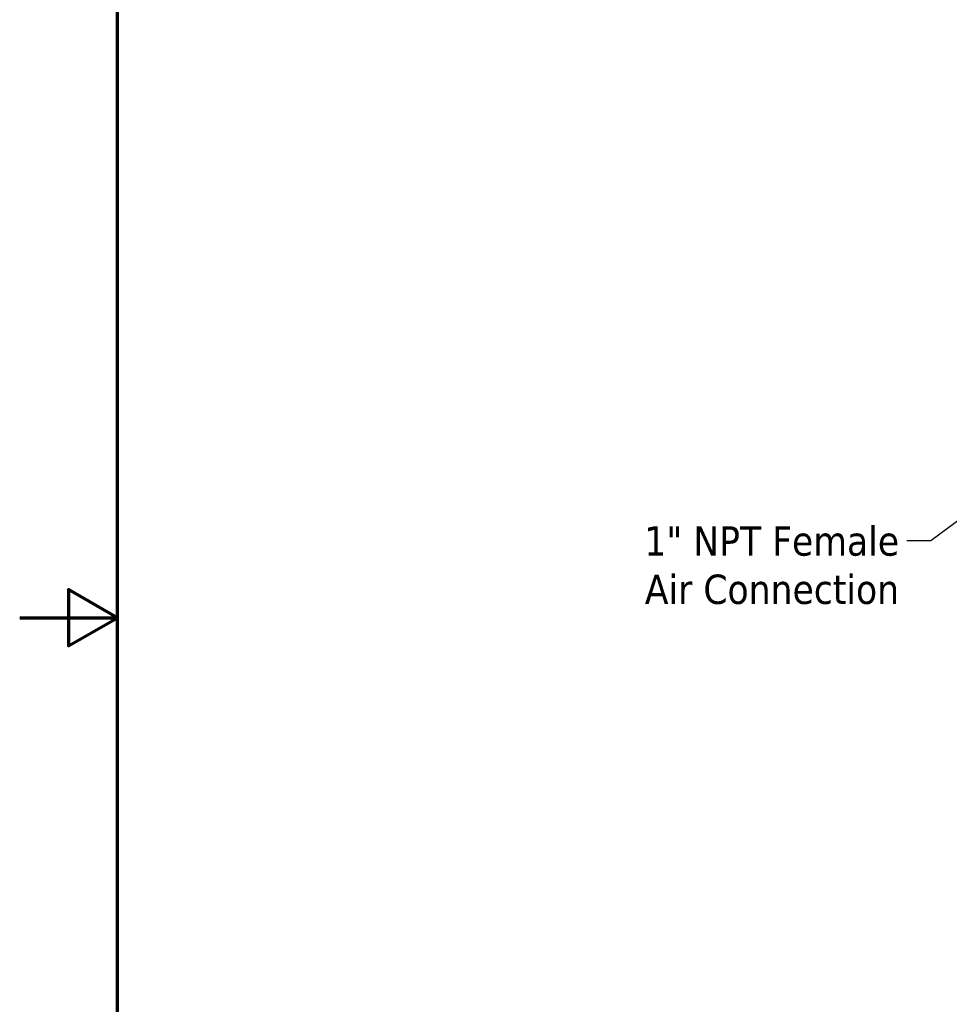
# Model space of a CAD drawing. Header units: inches. Extents: x 1 to 226, y 4 to 143.
# Tile 36 of 80: x 1 to 26, y 63 to 90. Entities that reach past the tile are written whole.
import ezdxf

# ---------------------------------------------------------------- set-up
doc = ezdxf.new("R2010")
doc.units = ezdxf.units.IN
doc.header["$LTSCALE"] = 6.666667
doc.header["$MEASUREMENT"] = 0
doc.layers.add('Border (ANSI)', color=7, linetype='Continuous', lineweight=70)
doc.layers.add('Symbol (ANSI)', color=7, linetype='Continuous', lineweight=25)
doc.styles.add('Note Text (ANSI)', font='tahoma.ttf')
doc.dimstyles.new('Default (ANSI)$7', dxfattribs={"dimscale": 6.666667, "dimtxt": 0.12, "dimasz": 0.098425, "dimexe": 0.125, "dimexo": 0.0625, "dimgap": 0.031496, "dimtad": 0, "dimtih": 1, "dimtoh": 1, "dimrnd": 1e-08, "dimzin": 4, "dimdsep": 46, "dimtxsty": 'Note Text (ANSI)', "dimcen": 0.09, "dimdle": 0.393701, "dimclrd": 256, "dimclre": 256, "dimclrt": 256, "dimadec": 0, "dimazin": 1, "dimtfac": 1, "dimtofl": 0, "dimtmove": 0, "dimatfit": 3, "dimfxl": 1, "dimtolj": 1, "dimtzin": 4, "dimlwd": -1, "dimlwe": -1, "dimarcsym": 0})

# ---------------------------------------------------------------- blocks, each defined once
blk = doc.blocks.new('Borders Default Border')
at = {"layer": 'Border (ANSI)', "flags": 128}
for points in [[(0.5, 1), (0.5, 21), (33.5, 21), (33.5, 1), (0.5, 1)], [(0.1, 11), (0.5, 11), (0.3, 11.1155), (0.3, 10.8845), (0.5, 11)]]:
    blk.add_lwpolyline(points, dxfattribs=at)

msp = doc.modelspace()

# ---------------------------------------------------------------- block references
at = {"xscale": 6.666666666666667, "yscale": 6.666666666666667, "zscale": 6.666666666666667}
msp.add_blockref('Borders Default Border', (0, 0), dxfattribs=at)

# ---------------------------------------------------------------- texts
at = {"layer": 'Symbol (ANSI)', "insert": (24.6552, 75.8269), "char_height": 0.8, "width": 7.197407, "attachment_point": 3, "line_spacing_factor": 0.987884, "style": 'Note Text (ANSI)'}
msp.add_mtext('\\fTahoma|b0|i0;1" NPT Female\\P\\fTahoma|b0|i0;Air Connection', dxfattribs=at)

# ---------------------------------------------------------------- leaders
at = {"layer": 'Symbol (ANSI)', "annotation_type": 0, "has_hookline": 1, "hookline_direction": 1, "text_width": 7.0485}
msp.add_leader([(36.0971, 83.3246), (25.5213, 75.4269), (24.8652, 75.4269)], dimstyle='Default (ANSI)$7', override={"dimtad": 0}, dxfattribs=at)

doc.saveas('drawing.dxf')
